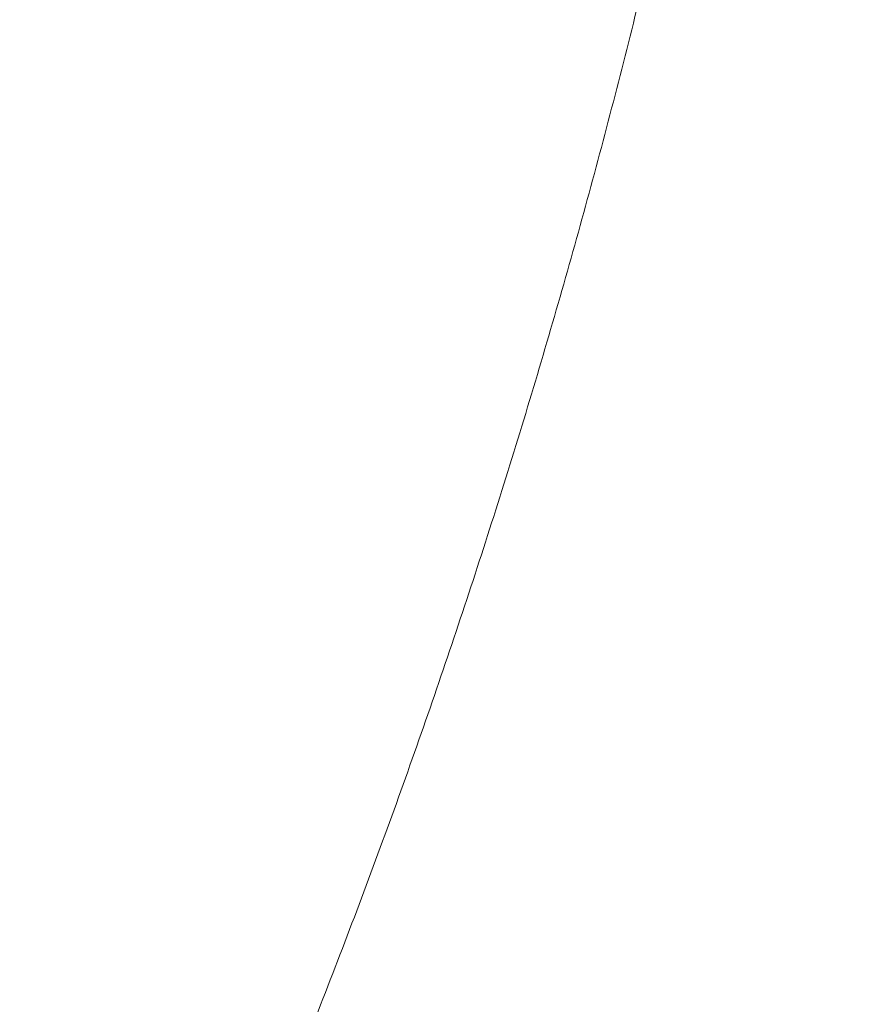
# Model space of a CAD drawing. Extents: x 5459245 to 5462690, y 5971016 to 5972523.
# Tile 122 of 198: x 5462453.667 to 5462453.851, y 5972212.612 to 5972212.825. Entities that reach past the tile are written whole.
import ezdxf

# ---------------------------------------------------------------- set-up
doc = ezdxf.new("R2010")
doc.units = 0
doc.layers.add('A_MAŁA ARCHITEKTURA', color=195, linetype='CONTINUOUS', lineweight=9)

# ---------------------------------------------------------------- blocks, each defined once
blk = doc.blocks.new('A$C43995eb0')
at = {"layer": 'A_MAŁA ARCHITEKTURA', "linetype": 'Continuous'}
for points, knots in [([(2041.28, 1160.34), (2037.12, 1160.29), (2025.22, 1160.14), (2005.58, 1159.65), (1982.35, 1158.76), (1959.14, 1157.56), (1935.95, 1156.04), (1912.77, 1154.21), (1889.62, 1152.06), (1866.49, 1149.6), (1843.39, 1146.82), (1820.32, 1143.73), (1797.29, 1140.32), (1774.3, 1136.61), (1751.36, 1132.58), (1728.46, 1128.23), (1705.61, 1123.58), (1682.81, 1118.62), (1660.07, 1113.35), (1637.4, 1107.77), (1614.78, 1101.88), (1592.24, 1095.68), (1569.77, 1089.18), (1547.37, 1082.37), (1525.05, 1075.26), (1502.81, 1067.85), (1480.65, 1060.13), (1458.58, 1052.11), (1436.61, 1043.8), (1414.73, 1035.18), (1392.95, 1026.27), (1371.26, 1017.06), (1349.69, 1007.56), (1328.22, 997.76), (1306.86, 987.68), (1285.62, 977.3), (1264.5, 966.64), (1243.5, 955.68), (1222.62, 944.45), (1201.87, 932.93), (1181.25, 921.13), (1160.77, 909.05), (1140.42, 896.69), (1120.21, 884.05), (1100.15, 871.14), (1080.23, 857.96), (1060.46, 844.51), (1040.85, 830.79), (1021.39, 816.8), (1002.08, 802.55), (982.94, 788.04), (963.97, 773.27), (945.16, 758.24), (926.52, 742.96), (908.06, 727.42), (889.77, 711.64), (871.66, 695.6), (853.73, 679.32), (835.99, 662.8), (818.43, 646.04), (801.07, 629.03), (784.45, 612.38), (773.72, 601.3), (768.63, 596.05)], [0, 0, 0, 0, 0.008873, 0.025401, 0.041929, 0.058457, 0.074985, 0.091514, 0.108042, 0.124571, 0.1411, 0.157629, 0.174159, 0.190689, 0.20722, 0.223751, 0.240282, 0.256814, 0.273347, 0.28988, 0.306414, 0.322948, 0.339484, 0.35602, 0.372556, 0.389094, 0.405632, 0.422171, 0.438711, 0.455252, 0.471794, 0.488336, 0.50488, 0.521424, 0.53797, 0.554516, 0.571064, 0.587612, 0.604161, 0.620712, 0.637263, 0.653816, 0.670369, 0.686924, 0.70348, 0.720036, 0.736594, 0.753153, 0.769713, 0.786274, 0.802835, 0.819398, 0.835962, 0.852527, 0.869093, 0.88566, 0.902228, 0.918797, 0.935367, 0.951938, 0.968509, 0.985082, 1, 1, 1, 1]), ([(1580.93, 953.43), (1582.61, 953.97), (1591.44, 956.8), (1607.48, 961.62), (1629.06, 967.88), (1650.72, 973.81), (1672.44, 979.44), (1694.23, 984.76), (1716.07, 989.77), (1737.98, 994.47), (1759.93, 998.87), (1781.94, 1002.95), (1803.99, 1006.72), (1826.08, 1010.16), (1843.65, 1012.7), (1853.86, 1013.99), (1856.69, 1014.34)], [0, 0, 0, 0, 0.018672, 0.097902, 0.177136, 0.256376, 0.335619, 0.414867, 0.494119, 0.573376, 0.652635, 0.731899, 0.811166, 0.890435, 0.969708, 1, 1, 1, 1])]:
    blk.add_open_spline(points, degree=3, knots=knots, dxfattribs=at)

msp = doc.modelspace()

# ---------------------------------------------------------------- block references
at = {"layer": 'A_MAŁA ARCHITEKTURA', "xscale": 0.001, "yscale": 0.001, "zscale": 0.001, "rotation": 242.9301705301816}
msp.add_blockref('A$C43995eb0', (5462453.5658, 5972214.81866), dxfattribs=at)

doc.saveas('drawing.dxf')
